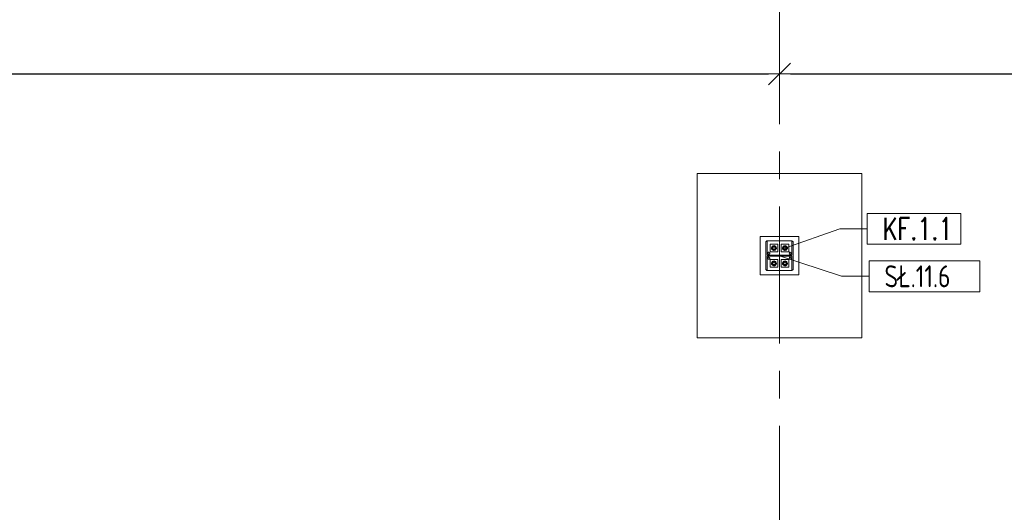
# Model space of a CAD drawing. Header units: millimetres. Extents: x 6807 to 7919, y 15387 to 15883.
# Tile 80 of 120: x 7357 to 7446, y 15679 to 15723. Entities that reach past the tile are written whole.
import ezdxf

# ---------------------------------------------------------------- set-up
doc = ezdxf.new("R2010")
doc.units = ezdxf.units.MM
doc.header["$LTSCALE"] = 10
doc.linetypes.add('MITTE', pattern=[2, 1.25, -0.25, 0.25, -0.25])
for name, color, linetype, lineweight in [('PS_DIM', 4, 'Continuous', 13), ('PS_Object', 30, 'Continuous', 13), ('PS_Pos', 1, 'Continuous', 15), ('PS_SOLID', 7, 'Continuous', 30)]:
    doc.layers.add(name, color=color, linetype=linetype, lineweight=lineweight)
doc.styles.add('simplex', font='simplex.shx', dxfattribs={"width": 0.75})
doc.dimstyles.new('1_100_PRZ', dxfattribs={"dimtxt": 2, "dimasz": 1, "dimexe": 2, "dimexo": 5, "dimgap": 1, "dimtad": 1, "dimdec": 0, "dimlfac": 100, "dimtxsty": 'simplex', "dimblk": 'dimznak', "dimcen": 2, "dimse1": 1, "dimse2": 1, "dimclrd": 256, "dimclrt": 7, "dimadec": 1, "dimazin": 0, "dimtfac": 1, "dimtdec": 0, "dimtix": 1, "dimtmove": 2, "dimatfit": 3, "dimldrblk": 'dim-grot', "dimfxl": 1, "dimarcsym": 0})

# ---------------------------------------------------------------- blocks, each defined once
blk = doc.blocks.new('dim-grot')
blk.add_hatch(color=256).paths.add_polyline_path([(0, 0), (-2, 0.5), (-2, -0.5)])
blk.add_lwpolyline([(0, 0), (-2, 0.5), (-2, -0.5), (0, 0)])
blk = doc.blocks.new('dimznak')
at = {"color": 0}
for points in [[(0, 2), (0, -2)], [(-2, 0), (2, 0)]]:
    blk.add_lwpolyline(points, dxfattribs=at)
at = {"color": 2}
blk.add_lwpolyline([(1, 1), (-1, -1)], dxfattribs=at)
blk = doc.blocks.new('*X240')
at = {"color": 1}
for p, q in [((7442.429, 15711.827, -0.807), (7433.915, 15711.827, -0.807)), ((7433.915, 15711.827, -0.807), (7433.915, 15709.027, -0.807)), ((7442.429, 15709.027, -0.807), (7442.429, 15711.827, -0.807)), ((7426.422, 15708.67, -0.807), (7431.415, 15710.427, -0.807)), ((7431.415, 15710.427, -0.807), (7433.915, 15710.427, -0.807)), ((7433.915, 15709.027, -0.807), (7442.429, 15709.027, -0.807))]:
    blk.add_line(p, q, dxfattribs=at)
at = {"color": 30, "style": 'simplex', "width": 0.75}
blk.add_text('KF.1.1', height=2, dxfattribs=at).set_placement((7435.315, 15709.427, -0.807))
blk = doc.blocks.new('*X601')
at = {"color": 1}
for p, q in [((7425.922, 15701.942, -0.807), (7431.582, 15700.064, -0.807)), ((7444.168, 15701.464, -0.807), (7434.082, 15701.464, -0.807)), ((7434.082, 15701.464, -0.807), (7434.082, 15698.664, -0.807)), ((7444.168, 15698.664, -0.807), (7444.168, 15701.464, -0.807)), ((7431.582, 15700.064, -0.807), (7434.082, 15700.064, -0.807)), ((7434.082, 15698.664, -0.807), (7444.168, 15698.664, -0.807))]:
    blk.add_line(p, q, dxfattribs=at)
at = {"color": 30, "style": 'simplex', "width": 0.75}
blk.add_text('SŁ.11.6', height=2, dxfattribs=at).set_placement((7435.482, 15699.064, -0.807))

msp = doc.modelspace()

# ---------------------------------------------------------------- linework, layer by layer
at = {"layer": 'PS_Object', "color": 5, "linetype": 'MITTE'}
msp.add_line((7425.922, 15493.934, -0.807), (7425.922, 15778.153, -0.807), dxfattribs=at)
at = {"layer": 'PS_SOLID', "color": 253, "linetype": 'Continuous', "lineweight": 5}
for p, q in [((7433.422, 15709.442, -0.807), (7418.422, 15709.442, -0.807)), ((7418.422, 15709.442, -0.807), (7418.422, 15694.442, -0.807)), ((7433.422, 15694.442, -0.807), (7433.422, 15709.442, -0.807)), ((7427.672, 15703.692, -0.807), (7424.172, 15703.692, -0.807)), ((7424.172, 15703.692, -0.807), (7424.172, 15700.192, -0.807)), ((7427.672, 15700.192, -0.807), (7427.672, 15703.692, -0.807)), ((7424.172, 15700.192, -0.807), (7427.672, 15700.192, -0.807)), ((7418.422, 15694.442, -0.807), (7433.422, 15694.442, -0.807))]:
    msp.add_line(p, q, dxfattribs=at)
at = {"layer": 'PS_SOLID', "color": 3, "linetype": 'Continuous', "lineweight": 13}
for p, q in [((7424.797, 15703.242, -0.807), (7424.672, 15703.242, -0.807)), ((7424.672, 15703.242, -0.807), (7424.672, 15700.642, -0.807)), ((7424.936, 15703.292, -0.807), (7424.752, 15703.292, -0.807)), ((7424.752, 15703.292, -0.807), (7424.752, 15703.242, -0.807)), ((7424.797, 15701.979, -0.807), (7424.797, 15703.242, -0.807)), ((7425.378, 15703.292, -0.807), (7424.936, 15703.292, -0.807)), ((7426.378, 15703.292, -0.807), (7425.378, 15703.292, -0.807)), ((7426.876, 15703.292, -0.807), (7426.378, 15703.292, -0.807)), ((7427.092, 15703.292, -0.807), (7426.876, 15703.292, -0.807)), ((7427.172, 15703.242, -0.807), (7427.047, 15703.242, -0.807)), ((7427.047, 15703.242, -0.807), (7427.047, 15701.979, -0.807)), ((7427.092, 15703.242, -0.807), (7427.092, 15703.292, -0.807)), ((7427.172, 15700.642, -0.807), (7427.172, 15703.242, -0.807)), ((7425.444, 15702.992, -0.807), (7425.072, 15702.992, -0.807)), ((7425.072, 15702.992, -0.807), (7425.072, 15702.292, -0.807)), ((7425.21, 15702.701, -0.807), (7425.202, 15702.642, -0.807)), ((7425.202, 15702.642, -0.807), (7425.21, 15702.582, -0.807)), ((7425.234, 15702.756, -0.807), (7425.21, 15702.701, -0.807)), ((7425.21, 15702.582, -0.807), (7425.234, 15702.527, -0.807)), ((7425.318, 15702.822, -0.807), (7425.214, 15702.642, -0.807)), ((7425.214, 15702.642, -0.807), (7425.318, 15702.462, -0.807)), ((7425.271, 15702.802, -0.807), (7425.234, 15702.756, -0.807)), ((7425.234, 15702.527, -0.807), (7425.271, 15702.481, -0.807)), ((7425.32, 15702.837, -0.807), (7425.271, 15702.802, -0.807)), ((7425.271, 15702.481, -0.807), (7425.32, 15702.446, -0.807)), ((7425.303, 15702.66, -0.807), (7425.302, 15702.635, -0.807)), ((7425.302, 15702.642, -0.807), (7425.302, 15702.647, -0.807)), ((7425.302, 15702.639, -0.807), (7425.302, 15702.642, -0.807)), ((7425.302, 15702.635, -0.807), (7425.305, 15702.611, -0.807)), ((7425.309, 15702.683, -0.807), (7425.303, 15702.66, -0.807)), ((7425.305, 15702.669, -0.807), (7425.306, 15702.674, -0.807)), ((7425.305, 15702.611, -0.807), (7425.314, 15702.589, -0.807)), ((7425.306, 15702.674, -0.807), (7425.308, 15702.677, -0.807)), ((7425.306, 15702.609, -0.807), (7425.306, 15702.61, -0.807)), ((7425.308, 15702.606, -0.807), (7425.306, 15702.609, -0.807)), ((7425.32, 15702.705, -0.807), (7425.309, 15702.683, -0.807)), ((7425.314, 15702.589, -0.807), (7425.327, 15702.568, -0.807)), ((7425.319, 15702.579, -0.807), (7425.317, 15702.583, -0.807)), ((7425.43, 15702.822, -0.807), (7425.318, 15702.822, -0.807)), ((7425.318, 15702.701, -0.807), (7425.319, 15702.704, -0.807)), ((7425.318, 15702.462, -0.807), (7425.525, 15702.462, -0.807)), ((7425.319, 15702.704, -0.807), (7425.319, 15702.704, -0.807)), ((7425.322, 15702.575, -0.807), (7425.319, 15702.579, -0.807)), ((7425.377, 15702.857, -0.807), (7425.32, 15702.837, -0.807)), ((7425.335, 15702.724, -0.807), (7425.32, 15702.705, -0.807)), ((7425.32, 15702.446, -0.807), (7425.377, 15702.426, -0.807)), ((7425.327, 15702.568, -0.807), (7425.343, 15702.55, -0.807)), ((7425.353, 15702.74, -0.807), (7425.335, 15702.724, -0.807)), ((7425.34, 15702.554, -0.807), (7425.336, 15702.558, -0.807)), ((7425.338, 15702.727, -0.807), (7425.34, 15702.729, -0.807)), ((7425.34, 15702.729, -0.807), (7425.344, 15702.732, -0.807)), ((7425.341, 15702.553, -0.807), (7425.34, 15702.554, -0.807)), ((7425.343, 15702.55, -0.807), (7425.363, 15702.537, -0.807)), ((7425.374, 15702.752, -0.807), (7425.353, 15702.74, -0.807)), ((7425.362, 15702.745, -0.807), (7425.366, 15702.748, -0.807)), ((7425.363, 15702.537, -0.807), (7425.386, 15702.527, -0.807)), ((7425.366, 15702.535, -0.807), (7425.365, 15702.536, -0.807)), ((7425.366, 15702.748, -0.807), (7425.37, 15702.749, -0.807)), ((7425.371, 15702.533, -0.807), (7425.366, 15702.535, -0.807)), ((7425.397, 15702.759, -0.807), (7425.374, 15702.752, -0.807)), ((7425.437, 15702.861, -0.807), (7425.377, 15702.857, -0.807)), ((7425.377, 15702.426, -0.807), (7425.437, 15702.422, -0.807)), ((7425.386, 15702.527, -0.807), (7425.409, 15702.522, -0.807)), ((7425.397, 15702.524, -0.807), (7425.393, 15702.526, -0.807)), ((7425.396, 15702.759, -0.807), (7425.397, 15702.759, -0.807)), ((7425.422, 15702.762, -0.807), (7425.397, 15702.759, -0.807)), ((7425.397, 15702.759, -0.807), (7425.397, 15702.759, -0.807)), ((7425.402, 15702.524, -0.807), (7425.397, 15702.524, -0.807)), ((7425.409, 15702.522, -0.807), (7425.434, 15702.522, -0.807)), ((7425.446, 15702.759, -0.807), (7425.422, 15702.762, -0.807)), ((7425.43, 15702.522, -0.807), (7425.425, 15702.522, -0.807)), ((7425.426, 15702.761, -0.807), (7425.43, 15702.761, -0.807)), ((7425.525, 15702.822, -0.807), (7425.43, 15702.822, -0.807)), ((7425.43, 15702.761, -0.807), (7425.435, 15702.76, -0.807)), ((7425.431, 15702.522, -0.807), (7425.43, 15702.522, -0.807)), ((7425.434, 15702.522, -0.807), (7425.457, 15702.527, -0.807)), ((7425.495, 15702.849, -0.807), (7425.437, 15702.861, -0.807)), ((7425.437, 15702.422, -0.807), (7425.495, 15702.434, -0.807)), ((7425.772, 15702.992, -0.807), (7425.444, 15702.992, -0.807)), ((7425.469, 15702.752, -0.807), (7425.446, 15702.759, -0.807)), ((7425.456, 15702.756, -0.807), (7425.462, 15702.755, -0.807)), ((7425.457, 15702.527, -0.807), (7425.48, 15702.537, -0.807)), ((7425.462, 15702.528, -0.807), (7425.46, 15702.528, -0.807)), ((7425.462, 15702.755, -0.807), (7425.464, 15702.753, -0.807)), ((7425.466, 15702.531, -0.807), (7425.462, 15702.528, -0.807)), ((7425.49, 15702.74, -0.807), (7425.469, 15702.752, -0.807)), ((7425.48, 15702.537, -0.807), (7425.5, 15702.55, -0.807)), ((7425.491, 15702.543, -0.807), (7425.487, 15702.541, -0.807)), ((7425.49, 15702.74, -0.807), (7425.491, 15702.74, -0.807)), ((7425.509, 15702.724, -0.807), (7425.49, 15702.74, -0.807)), ((7425.491, 15702.74, -0.807), (7425.492, 15702.738, -0.807)), ((7425.494, 15702.546, -0.807), (7425.491, 15702.543, -0.807)), ((7425.548, 15702.821, -0.807), (7425.495, 15702.849, -0.807)), ((7425.495, 15702.434, -0.807), (7425.548, 15702.462, -0.807)), ((7425.5, 15702.55, -0.807), (7425.516, 15702.568, -0.807)), ((7425.523, 15702.705, -0.807), (7425.509, 15702.724, -0.807)), ((7425.515, 15702.566, -0.807), (7425.511, 15702.563, -0.807)), ((7425.512, 15702.72, -0.807), (7425.515, 15702.717, -0.807)), ((7425.515, 15702.717, -0.807), (7425.517, 15702.713, -0.807)), ((7425.515, 15702.567, -0.807), (7425.515, 15702.566, -0.807)), ((7425.516, 15702.568, -0.807), (7425.529, 15702.589, -0.807)), ((7425.534, 15702.683, -0.807), (7425.523, 15702.705, -0.807)), ((7425.629, 15702.642, -0.807), (7425.525, 15702.822, -0.807)), ((7425.525, 15702.462, -0.807), (7425.629, 15702.642, -0.807)), ((7425.529, 15702.694, -0.807), (7425.532, 15702.689, -0.807)), ((7425.529, 15702.589, -0.807), (7425.538, 15702.611, -0.807)), ((7425.532, 15702.594, -0.807), (7425.53, 15702.592, -0.807)), ((7425.532, 15702.689, -0.807), (7425.532, 15702.687, -0.807)), ((7425.533, 15702.599, -0.807), (7425.532, 15702.594, -0.807)), ((7425.54, 15702.66, -0.807), (7425.534, 15702.683, -0.807)), ((7425.538, 15702.611, -0.807), (7425.541, 15702.635, -0.807)), ((7425.54, 15702.625, -0.807), (7425.539, 15702.62, -0.807)), ((7425.541, 15702.635, -0.807), (7425.54, 15702.66, -0.807)), ((7425.54, 15702.659, -0.807), (7425.54, 15702.658, -0.807)), ((7425.54, 15702.658, -0.807), (7425.54, 15702.654, -0.807)), ((7425.54, 15702.629, -0.807), (7425.54, 15702.625, -0.807)), ((7425.592, 15702.78, -0.807), (7425.548, 15702.821, -0.807)), ((7425.548, 15702.462, -0.807), (7425.592, 15702.503, -0.807)), ((7425.623, 15702.729, -0.807), (7425.592, 15702.78, -0.807)), ((7425.592, 15702.503, -0.807), (7425.623, 15702.554, -0.807)), ((7425.639, 15702.671, -0.807), (7425.623, 15702.729, -0.807)), ((7425.623, 15702.554, -0.807), (7425.639, 15702.612, -0.807)), ((7425.639, 15702.642, -0.807), (7425.639, 15702.671, -0.807)), ((7425.639, 15702.612, -0.807), (7425.639, 15702.642, -0.807)), ((7425.772, 15702.292, -0.807), (7425.772, 15702.992, -0.807)), ((7426.444, 15702.992, -0.807), (7426.072, 15702.992, -0.807)), ((7426.072, 15702.992, -0.807), (7426.072, 15702.292, -0.807)), ((7426.21, 15702.701, -0.807), (7426.202, 15702.642, -0.807)), ((7426.202, 15702.642, -0.807), (7426.21, 15702.582, -0.807)), ((7426.234, 15702.756, -0.807), (7426.21, 15702.701, -0.807)), ((7426.21, 15702.582, -0.807), (7426.234, 15702.527, -0.807)), ((7426.318, 15702.822, -0.807), (7426.214, 15702.642, -0.807)), ((7426.214, 15702.642, -0.807), (7426.318, 15702.462, -0.807)), ((7426.271, 15702.802, -0.807), (7426.234, 15702.756, -0.807)), ((7426.234, 15702.527, -0.807), (7426.271, 15702.481, -0.807)), ((7426.32, 15702.837, -0.807), (7426.271, 15702.802, -0.807)), ((7426.271, 15702.481, -0.807), (7426.32, 15702.446, -0.807)), ((7426.303, 15702.66, -0.807), (7426.302, 15702.635, -0.807)), ((7426.302, 15702.642, -0.807), (7426.302, 15702.647, -0.807)), ((7426.302, 15702.639, -0.807), (7426.302, 15702.642, -0.807)), ((7426.302, 15702.635, -0.807), (7426.305, 15702.611, -0.807)), ((7426.309, 15702.683, -0.807), (7426.303, 15702.66, -0.807)), ((7426.305, 15702.669, -0.807), (7426.306, 15702.674, -0.807)), ((7426.305, 15702.611, -0.807), (7426.314, 15702.589, -0.807)), ((7426.306, 15702.674, -0.807), (7426.308, 15702.677, -0.807)), ((7426.306, 15702.609, -0.807), (7426.306, 15702.61, -0.807)), ((7426.308, 15702.606, -0.807), (7426.306, 15702.609, -0.807)), ((7426.32, 15702.705, -0.807), (7426.309, 15702.683, -0.807)), ((7426.314, 15702.589, -0.807), (7426.327, 15702.568, -0.807)), ((7426.319, 15702.579, -0.807), (7426.317, 15702.583, -0.807)), ((7426.43, 15702.822, -0.807), (7426.318, 15702.822, -0.807)), ((7426.318, 15702.701, -0.807), (7426.319, 15702.704, -0.807)), ((7426.318, 15702.462, -0.807), (7426.525, 15702.462, -0.807)), ((7426.319, 15702.704, -0.807), (7426.319, 15702.704, -0.807)), ((7426.322, 15702.575, -0.807), (7426.319, 15702.579, -0.807)), ((7426.377, 15702.857, -0.807), (7426.32, 15702.837, -0.807)), ((7426.335, 15702.724, -0.807), (7426.32, 15702.705, -0.807)), ((7426.32, 15702.446, -0.807), (7426.377, 15702.426, -0.807)), ((7426.327, 15702.568, -0.807), (7426.343, 15702.55, -0.807)), ((7426.353, 15702.74, -0.807), (7426.335, 15702.724, -0.807)), ((7426.34, 15702.554, -0.807), (7426.336, 15702.558, -0.807)), ((7426.338, 15702.727, -0.807), (7426.34, 15702.729, -0.807)), ((7426.34, 15702.729, -0.807), (7426.344, 15702.732, -0.807)), ((7426.341, 15702.553, -0.807), (7426.34, 15702.554, -0.807)), ((7426.343, 15702.55, -0.807), (7426.363, 15702.537, -0.807)), ((7426.374, 15702.752, -0.807), (7426.353, 15702.74, -0.807)), ((7426.362, 15702.745, -0.807), (7426.366, 15702.748, -0.807)), ((7426.363, 15702.537, -0.807), (7426.386, 15702.527, -0.807)), ((7426.366, 15702.535, -0.807), (7426.365, 15702.536, -0.807)), ((7426.366, 15702.748, -0.807), (7426.37, 15702.749, -0.807)), ((7426.371, 15702.533, -0.807), (7426.366, 15702.535, -0.807)), ((7426.397, 15702.759, -0.807), (7426.374, 15702.752, -0.807)), ((7426.437, 15702.861, -0.807), (7426.377, 15702.857, -0.807)), ((7426.377, 15702.426, -0.807), (7426.437, 15702.422, -0.807)), ((7426.386, 15702.527, -0.807), (7426.409, 15702.522, -0.807)), ((7426.397, 15702.524, -0.807), (7426.393, 15702.526, -0.807)), ((7426.396, 15702.759, -0.807), (7426.397, 15702.759, -0.807)), ((7426.422, 15702.762, -0.807), (7426.397, 15702.759, -0.807)), ((7426.397, 15702.759, -0.807), (7426.397, 15702.759, -0.807)), ((7426.402, 15702.524, -0.807), (7426.397, 15702.524, -0.807)), ((7426.409, 15702.522, -0.807), (7426.434, 15702.522, -0.807)), ((7426.446, 15702.759, -0.807), (7426.422, 15702.762, -0.807)), ((7426.43, 15702.522, -0.807), (7426.425, 15702.522, -0.807)), ((7426.426, 15702.761, -0.807), (7426.43, 15702.761, -0.807)), ((7426.525, 15702.822, -0.807), (7426.43, 15702.822, -0.807)), ((7426.43, 15702.761, -0.807), (7426.435, 15702.76, -0.807)), ((7426.431, 15702.522, -0.807), (7426.43, 15702.522, -0.807)), ((7426.434, 15702.522, -0.807), (7426.457, 15702.527, -0.807)), ((7426.495, 15702.849, -0.807), (7426.437, 15702.861, -0.807)), ((7426.437, 15702.422, -0.807), (7426.495, 15702.434, -0.807)), ((7426.772, 15702.992, -0.807), (7426.444, 15702.992, -0.807)), ((7426.469, 15702.752, -0.807), (7426.446, 15702.759, -0.807)), ((7426.456, 15702.756, -0.807), (7426.462, 15702.755, -0.807)), ((7426.457, 15702.527, -0.807), (7426.48, 15702.537, -0.807)), ((7426.462, 15702.528, -0.807), (7426.46, 15702.528, -0.807)), ((7426.462, 15702.755, -0.807), (7426.464, 15702.753, -0.807)), ((7426.466, 15702.531, -0.807), (7426.462, 15702.528, -0.807)), ((7426.49, 15702.74, -0.807), (7426.469, 15702.752, -0.807)), ((7426.48, 15702.537, -0.807), (7426.5, 15702.55, -0.807)), ((7426.491, 15702.543, -0.807), (7426.487, 15702.541, -0.807)), ((7426.49, 15702.74, -0.807), (7426.491, 15702.74, -0.807)), ((7426.509, 15702.724, -0.807), (7426.49, 15702.74, -0.807)), ((7426.491, 15702.74, -0.807), (7426.492, 15702.738, -0.807)), ((7426.494, 15702.546, -0.807), (7426.491, 15702.543, -0.807)), ((7426.548, 15702.821, -0.807), (7426.495, 15702.849, -0.807)), ((7426.495, 15702.434, -0.807), (7426.548, 15702.462, -0.807)), ((7426.5, 15702.55, -0.807), (7426.516, 15702.568, -0.807)), ((7426.523, 15702.705, -0.807), (7426.509, 15702.724, -0.807)), ((7426.515, 15702.566, -0.807), (7426.511, 15702.563, -0.807)), ((7426.512, 15702.72, -0.807), (7426.515, 15702.717, -0.807)), ((7426.515, 15702.717, -0.807), (7426.517, 15702.713, -0.807)), ((7426.515, 15702.567, -0.807), (7426.515, 15702.566, -0.807)), ((7426.516, 15702.568, -0.807), (7426.529, 15702.589, -0.807)), ((7426.534, 15702.683, -0.807), (7426.523, 15702.705, -0.807)), ((7426.629, 15702.642, -0.807), (7426.525, 15702.822, -0.807)), ((7426.525, 15702.462, -0.807), (7426.629, 15702.642, -0.807)), ((7426.529, 15702.694, -0.807), (7426.532, 15702.689, -0.807)), ((7426.529, 15702.589, -0.807), (7426.538, 15702.611, -0.807)), ((7426.532, 15702.594, -0.807), (7426.53, 15702.592, -0.807)), ((7426.532, 15702.689, -0.807), (7426.532, 15702.687, -0.807)), ((7426.532, 15702.689, -0.807), (7426.532, 15702.687, -0.807)), ((7426.533, 15702.599, -0.807), (7426.532, 15702.594, -0.807)), ((7426.54, 15702.66, -0.807), (7426.534, 15702.683, -0.807)), ((7426.538, 15702.611, -0.807), (7426.541, 15702.635, -0.807)), ((7426.54, 15702.625, -0.807), (7426.539, 15702.62, -0.807)), ((7426.541, 15702.635, -0.807), (7426.54, 15702.66, -0.807)), ((7426.54, 15702.659, -0.807), (7426.54, 15702.658, -0.807)), ((7426.54, 15702.658, -0.807), (7426.54, 15702.654, -0.807)), ((7426.54, 15702.629, -0.807), (7426.54, 15702.625, -0.807)), ((7426.592, 15702.78, -0.807), (7426.548, 15702.821, -0.807)), ((7426.548, 15702.462, -0.807), (7426.592, 15702.503, -0.807)), ((7426.623, 15702.729, -0.807), (7426.592, 15702.78, -0.807)), ((7426.592, 15702.503, -0.807), (7426.623, 15702.554, -0.807)), ((7426.639, 15702.671, -0.807), (7426.623, 15702.729, -0.807)), ((7426.623, 15702.554, -0.807), (7426.639, 15702.612, -0.807)), ((7426.639, 15702.642, -0.807), (7426.639, 15702.671, -0.807)), ((7426.639, 15702.612, -0.807), (7426.639, 15702.642, -0.807)), ((7426.772, 15702.292, -0.807), (7426.772, 15702.992, -0.807)), ((7427.047, 15701.979, -0.807), (7424.797, 15701.979, -0.807)), ((7424.797, 15700.642, -0.807), (7424.797, 15701.904, -0.807)), ((7424.797, 15701.904, -0.807), (7427.047, 15701.904, -0.807)), ((7424.862, 15702.172, -0.807), (7424.883, 15702.229, -0.807)), ((7424.883, 15702.114, -0.807), (7424.862, 15702.172, -0.807)), ((7424.862, 15701.712, -0.807), (7424.883, 15701.769, -0.807)), ((7424.883, 15701.654, -0.807), (7424.862, 15701.712, -0.807)), ((7424.883, 15702.229, -0.807), (7424.936, 15702.26, -0.807)), ((7424.936, 15702.083, -0.807), (7424.883, 15702.114, -0.807)), ((7424.883, 15701.769, -0.807), (7424.936, 15701.8, -0.807)), ((7424.936, 15701.623, -0.807), (7424.883, 15701.654, -0.807)), ((7424.936, 15702.26, -0.807), (7424.997, 15702.249, -0.807)), ((7424.997, 15702.094, -0.807), (7424.936, 15702.083, -0.807)), ((7424.936, 15701.8, -0.807), (7424.997, 15701.789, -0.807)), ((7424.997, 15701.634, -0.807), (7424.936, 15701.623, -0.807)), ((7424.997, 15702.249, -0.807), (7425.036, 15702.202, -0.807)), ((7425.036, 15702.141, -0.807), (7424.997, 15702.094, -0.807)), ((7424.997, 15701.789, -0.807), (7425.036, 15701.742, -0.807)), ((7425.036, 15701.681, -0.807), (7424.997, 15701.634, -0.807)), ((7425.036, 15702.202, -0.807), (7425.036, 15702.141, -0.807)), ((7425.036, 15701.742, -0.807), (7425.036, 15701.681, -0.807)), ((7425.072, 15702.292, -0.807), (7425.772, 15702.292, -0.807)), ((7425.444, 15701.592, -0.807), (7425.072, 15701.592, -0.807)), ((7425.072, 15701.592, -0.807), (7425.072, 15700.892, -0.807)), ((7425.32, 15701.437, -0.807), (7425.271, 15701.402, -0.807)), ((7425.377, 15701.457, -0.807), (7425.32, 15701.437, -0.807)), ((7425.437, 15701.461, -0.807), (7425.377, 15701.457, -0.807)), ((7425.495, 15701.449, -0.807), (7425.437, 15701.461, -0.807)), ((7425.772, 15701.592, -0.807), (7425.444, 15701.592, -0.807)), ((7425.548, 15701.421, -0.807), (7425.495, 15701.449, -0.807)), ((7425.772, 15700.892, -0.807), (7425.772, 15701.592, -0.807)), ((7426.072, 15702.292, -0.807), (7426.772, 15702.292, -0.807)), ((7426.444, 15701.592, -0.807), (7426.072, 15701.592, -0.807)), ((7426.072, 15701.592, -0.807), (7426.072, 15700.892, -0.807)), ((7426.32, 15701.437, -0.807), (7426.271, 15701.402, -0.807)), ((7426.377, 15701.457, -0.807), (7426.32, 15701.437, -0.807)), ((7426.437, 15701.461, -0.807), (7426.377, 15701.457, -0.807)), ((7426.495, 15701.449, -0.807), (7426.437, 15701.461, -0.807)), ((7426.772, 15701.592, -0.807), (7426.444, 15701.592, -0.807)), ((7426.548, 15701.421, -0.807), (7426.495, 15701.449, -0.807)), ((7426.772, 15700.892, -0.807), (7426.772, 15701.592, -0.807)), ((7426.802, 15702.172, -0.807), (7426.823, 15702.229, -0.807)), ((7426.823, 15702.114, -0.807), (7426.802, 15702.172, -0.807)), ((7426.802, 15701.712, -0.807), (7426.823, 15701.769, -0.807)), ((7426.823, 15701.654, -0.807), (7426.802, 15701.712, -0.807)), ((7426.823, 15702.229, -0.807), (7426.876, 15702.26, -0.807)), ((7426.876, 15702.083, -0.807), (7426.823, 15702.114, -0.807)), ((7426.823, 15701.769, -0.807), (7426.876, 15701.8, -0.807)), ((7426.876, 15701.623, -0.807), (7426.823, 15701.654, -0.807)), ((7426.876, 15702.26, -0.807), (7426.937, 15702.249, -0.807)), ((7426.937, 15702.094, -0.807), (7426.876, 15702.083, -0.807)), ((7426.876, 15701.8, -0.807), (7426.937, 15701.789, -0.807)), ((7426.937, 15701.634, -0.807), (7426.876, 15701.623, -0.807)), ((7426.937, 15702.249, -0.807), (7426.976, 15702.202, -0.807)), ((7426.976, 15702.141, -0.807), (7426.937, 15702.094, -0.807)), ((7426.937, 15701.789, -0.807), (7426.976, 15701.742, -0.807)), ((7426.976, 15701.681, -0.807), (7426.937, 15701.634, -0.807)), ((7426.976, 15702.202, -0.807), (7426.976, 15702.141, -0.807)), ((7426.976, 15701.742, -0.807), (7426.976, 15701.681, -0.807)), ((7427.047, 15701.904, -0.807), (7427.047, 15700.642, -0.807)), ((7424.672, 15700.642, -0.807), (7424.797, 15700.642, -0.807)), ((7424.752, 15700.642, -0.807), (7424.752, 15700.592, -0.807)), ((7424.752, 15700.592, -0.807), (7427.092, 15700.592, -0.807)), ((7425.072, 15700.892, -0.807), (7425.772, 15700.892, -0.807)), ((7425.21, 15701.301, -0.807), (7425.202, 15701.242, -0.807)), ((7425.202, 15701.242, -0.807), (7425.21, 15701.182, -0.807)), ((7425.234, 15701.356, -0.807), (7425.21, 15701.301, -0.807)), ((7425.21, 15701.182, -0.807), (7425.234, 15701.127, -0.807)), ((7425.318, 15701.422, -0.807), (7425.214, 15701.242, -0.807)), ((7425.214, 15701.242, -0.807), (7425.318, 15701.062, -0.807)), ((7425.271, 15701.402, -0.807), (7425.234, 15701.356, -0.807)), ((7425.234, 15701.127, -0.807), (7425.271, 15701.081, -0.807)), ((7425.271, 15701.081, -0.807), (7425.32, 15701.046, -0.807)), ((7425.303, 15701.26, -0.807), (7425.302, 15701.235, -0.807)), ((7425.302, 15701.242, -0.807), (7425.302, 15701.247, -0.807)), ((7425.302, 15701.239, -0.807), (7425.302, 15701.242, -0.807)), ((7425.302, 15701.235, -0.807), (7425.305, 15701.211, -0.807)), ((7425.309, 15701.283, -0.807), (7425.303, 15701.26, -0.807)), ((7425.305, 15701.269, -0.807), (7425.306, 15701.274, -0.807)), ((7425.305, 15701.211, -0.807), (7425.314, 15701.189, -0.807)), ((7425.306, 15701.274, -0.807), (7425.308, 15701.277, -0.807)), ((7425.306, 15701.209, -0.807), (7425.306, 15701.21, -0.807)), ((7425.308, 15701.206, -0.807), (7425.306, 15701.209, -0.807)), ((7425.32, 15701.305, -0.807), (7425.309, 15701.283, -0.807)), ((7425.314, 15701.189, -0.807), (7425.327, 15701.168, -0.807)), ((7425.319, 15701.179, -0.807), (7425.317, 15701.183, -0.807)), ((7425.43, 15701.422, -0.807), (7425.318, 15701.422, -0.807)), ((7425.318, 15701.301, -0.807), (7425.319, 15701.304, -0.807)), ((7425.318, 15701.062, -0.807), (7425.525, 15701.062, -0.807)), ((7425.319, 15701.304, -0.807), (7425.319, 15701.304, -0.807)), ((7425.322, 15701.175, -0.807), (7425.319, 15701.179, -0.807)), ((7425.335, 15701.324, -0.807), (7425.32, 15701.305, -0.807)), ((7425.32, 15701.046, -0.807), (7425.377, 15701.026, -0.807)), ((7425.327, 15701.168, -0.807), (7425.343, 15701.15, -0.807)), ((7425.353, 15701.34, -0.807), (7425.335, 15701.324, -0.807)), ((7425.34, 15701.154, -0.807), (7425.336, 15701.158, -0.807)), ((7425.338, 15701.327, -0.807), (7425.34, 15701.329, -0.807)), ((7425.34, 15701.329, -0.807), (7425.344, 15701.332, -0.807)), ((7425.341, 15701.153, -0.807), (7425.34, 15701.154, -0.807)), ((7425.343, 15701.15, -0.807), (7425.363, 15701.137, -0.807)), ((7425.374, 15701.352, -0.807), (7425.353, 15701.34, -0.807)), ((7425.362, 15701.345, -0.807), (7425.366, 15701.348, -0.807)), ((7425.363, 15701.137, -0.807), (7425.386, 15701.127, -0.807)), ((7425.366, 15701.135, -0.807), (7425.365, 15701.136, -0.807)), ((7425.366, 15701.348, -0.807), (7425.37, 15701.349, -0.807)), ((7425.371, 15701.133, -0.807), (7425.366, 15701.135, -0.807)), ((7425.397, 15701.359, -0.807), (7425.374, 15701.352, -0.807)), ((7425.377, 15701.026, -0.807), (7425.437, 15701.022, -0.807)), ((7425.386, 15701.127, -0.807), (7425.409, 15701.122, -0.807)), ((7425.397, 15701.124, -0.807), (7425.393, 15701.126, -0.807)), ((7425.396, 15701.359, -0.807), (7425.397, 15701.359, -0.807)), ((7425.422, 15701.362, -0.807), (7425.397, 15701.359, -0.807)), ((7425.397, 15701.359, -0.807), (7425.397, 15701.359, -0.807)), ((7425.402, 15701.124, -0.807), (7425.397, 15701.124, -0.807)), ((7425.409, 15701.122, -0.807), (7425.434, 15701.122, -0.807)), ((7425.446, 15701.359, -0.807), (7425.422, 15701.362, -0.807)), ((7425.43, 15701.122, -0.807), (7425.425, 15701.122, -0.807)), ((7425.426, 15701.361, -0.807), (7425.43, 15701.361, -0.807)), ((7425.525, 15701.422, -0.807), (7425.43, 15701.422, -0.807)), ((7425.43, 15701.361, -0.807), (7425.435, 15701.36, -0.807)), ((7425.431, 15701.122, -0.807), (7425.43, 15701.122, -0.807)), ((7425.434, 15701.122, -0.807), (7425.457, 15701.127, -0.807)), ((7425.437, 15701.022, -0.807), (7425.495, 15701.034, -0.807)), ((7425.469, 15701.352, -0.807), (7425.446, 15701.359, -0.807)), ((7425.456, 15701.356, -0.807), (7425.462, 15701.355, -0.807)), ((7425.457, 15701.127, -0.807), (7425.48, 15701.137, -0.807)), ((7425.462, 15701.128, -0.807), (7425.46, 15701.128, -0.807)), ((7425.462, 15701.355, -0.807), (7425.464, 15701.353, -0.807)), ((7425.466, 15701.131, -0.807), (7425.462, 15701.128, -0.807)), ((7425.49, 15701.34, -0.807), (7425.469, 15701.352, -0.807)), ((7425.48, 15701.137, -0.807), (7425.5, 15701.15, -0.807)), ((7425.491, 15701.143, -0.807), (7425.487, 15701.141, -0.807)), ((7425.49, 15701.34, -0.807), (7425.491, 15701.34, -0.807)), ((7425.509, 15701.324, -0.807), (7425.49, 15701.34, -0.807)), ((7425.491, 15701.34, -0.807), (7425.492, 15701.338, -0.807)), ((7425.494, 15701.146, -0.807), (7425.491, 15701.143, -0.807)), ((7425.495, 15701.034, -0.807), (7425.548, 15701.062, -0.807)), ((7425.5, 15701.15, -0.807), (7425.516, 15701.168, -0.807)), ((7425.523, 15701.305, -0.807), (7425.509, 15701.324, -0.807)), ((7425.515, 15701.166, -0.807), (7425.511, 15701.163, -0.807)), ((7425.512, 15701.32, -0.807), (7425.515, 15701.317, -0.807)), ((7425.515, 15701.317, -0.807), (7425.517, 15701.313, -0.807)), ((7425.515, 15701.167, -0.807), (7425.515, 15701.166, -0.807)), ((7425.516, 15701.168, -0.807), (7425.529, 15701.189, -0.807)), ((7425.534, 15701.283, -0.807), (7425.523, 15701.305, -0.807)), ((7425.629, 15701.242, -0.807), (7425.525, 15701.422, -0.807)), ((7425.525, 15701.062, -0.807), (7425.629, 15701.242, -0.807)), ((7425.529, 15701.294, -0.807), (7425.532, 15701.289, -0.807)), ((7425.529, 15701.189, -0.807), (7425.538, 15701.211, -0.807)), ((7425.532, 15701.194, -0.807), (7425.53, 15701.192, -0.807)), ((7425.532, 15701.289, -0.807), (7425.532, 15701.287, -0.807)), ((7425.532, 15701.289, -0.807), (7425.532, 15701.287, -0.807)), ((7425.533, 15701.199, -0.807), (7425.532, 15701.194, -0.807)), ((7425.54, 15701.26, -0.807), (7425.534, 15701.283, -0.807)), ((7425.538, 15701.211, -0.807), (7425.541, 15701.235, -0.807)), ((7425.54, 15701.225, -0.807), (7425.539, 15701.22, -0.807)), ((7425.541, 15701.235, -0.807), (7425.54, 15701.26, -0.807)), ((7425.54, 15701.259, -0.807), (7425.54, 15701.258, -0.807)), ((7425.54, 15701.258, -0.807), (7425.54, 15701.254, -0.807)), ((7425.54, 15701.229, -0.807), (7425.54, 15701.225, -0.807)), ((7425.592, 15701.38, -0.807), (7425.548, 15701.421, -0.807)), ((7425.548, 15701.062, -0.807), (7425.592, 15701.103, -0.807)), ((7425.623, 15701.329, -0.807), (7425.592, 15701.38, -0.807)), ((7425.592, 15701.103, -0.807), (7425.623, 15701.154, -0.807)), ((7425.639, 15701.271, -0.807), (7425.623, 15701.329, -0.807)), ((7425.623, 15701.154, -0.807), (7425.639, 15701.212, -0.807)), ((7425.639, 15701.242, -0.807), (7425.639, 15701.271, -0.807)), ((7425.639, 15701.212, -0.807), (7425.639, 15701.242, -0.807)), ((7426.072, 15700.892, -0.807), (7426.772, 15700.892, -0.807)), ((7426.21, 15701.301, -0.807), (7426.202, 15701.242, -0.807)), ((7426.202, 15701.242, -0.807), (7426.21, 15701.182, -0.807)), ((7426.234, 15701.356, -0.807), (7426.21, 15701.301, -0.807)), ((7426.21, 15701.182, -0.807), (7426.234, 15701.127, -0.807)), ((7426.318, 15701.422, -0.807), (7426.214, 15701.242, -0.807)), ((7426.214, 15701.242, -0.807), (7426.318, 15701.062, -0.807)), ((7426.271, 15701.402, -0.807), (7426.234, 15701.356, -0.807)), ((7426.234, 15701.127, -0.807), (7426.271, 15701.081, -0.807)), ((7426.271, 15701.081, -0.807), (7426.32, 15701.046, -0.807)), ((7426.303, 15701.26, -0.807), (7426.302, 15701.235, -0.807)), ((7426.302, 15701.242, -0.807), (7426.302, 15701.247, -0.807)), ((7426.302, 15701.239, -0.807), (7426.302, 15701.242, -0.807)), ((7426.302, 15701.235, -0.807), (7426.305, 15701.211, -0.807)), ((7426.309, 15701.283, -0.807), (7426.303, 15701.26, -0.807)), ((7426.305, 15701.269, -0.807), (7426.306, 15701.274, -0.807)), ((7426.305, 15701.211, -0.807), (7426.314, 15701.189, -0.807)), ((7426.306, 15701.274, -0.807), (7426.308, 15701.277, -0.807)), ((7426.306, 15701.209, -0.807), (7426.306, 15701.21, -0.807)), ((7426.308, 15701.206, -0.807), (7426.306, 15701.209, -0.807)), ((7426.32, 15701.305, -0.807), (7426.309, 15701.283, -0.807)), ((7426.314, 15701.189, -0.807), (7426.327, 15701.168, -0.807)), ((7426.319, 15701.179, -0.807), (7426.317, 15701.183, -0.807)), ((7426.43, 15701.422, -0.807), (7426.318, 15701.422, -0.807)), ((7426.318, 15701.301, -0.807), (7426.319, 15701.304, -0.807)), ((7426.318, 15701.062, -0.807), (7426.525, 15701.062, -0.807)), ((7426.319, 15701.304, -0.807), (7426.319, 15701.304, -0.807)), ((7426.322, 15701.175, -0.807), (7426.319, 15701.179, -0.807)), ((7426.335, 15701.324, -0.807), (7426.32, 15701.305, -0.807)), ((7426.32, 15701.046, -0.807), (7426.377, 15701.026, -0.807)), ((7426.327, 15701.168, -0.807), (7426.343, 15701.15, -0.807)), ((7426.353, 15701.34, -0.807), (7426.335, 15701.324, -0.807)), ((7426.34, 15701.154, -0.807), (7426.336, 15701.158, -0.807)), ((7426.338, 15701.327, -0.807), (7426.34, 15701.329, -0.807)), ((7426.34, 15701.329, -0.807), (7426.344, 15701.332, -0.807)), ((7426.341, 15701.153, -0.807), (7426.34, 15701.154, -0.807)), ((7426.343, 15701.15, -0.807), (7426.363, 15701.137, -0.807)), ((7426.374, 15701.352, -0.807), (7426.353, 15701.34, -0.807)), ((7426.362, 15701.345, -0.807), (7426.366, 15701.348, -0.807)), ((7426.363, 15701.137, -0.807), (7426.386, 15701.127, -0.807)), ((7426.366, 15701.135, -0.807), (7426.365, 15701.136, -0.807)), ((7426.366, 15701.348, -0.807), (7426.37, 15701.349, -0.807)), ((7426.371, 15701.133, -0.807), (7426.366, 15701.135, -0.807)), ((7426.397, 15701.359, -0.807), (7426.374, 15701.352, -0.807)), ((7426.377, 15701.026, -0.807), (7426.437, 15701.022, -0.807)), ((7426.386, 15701.127, -0.807), (7426.409, 15701.122, -0.807)), ((7426.397, 15701.124, -0.807), (7426.393, 15701.126, -0.807)), ((7426.396, 15701.359, -0.807), (7426.397, 15701.359, -0.807)), ((7426.422, 15701.362, -0.807), (7426.397, 15701.359, -0.807)), ((7426.397, 15701.359, -0.807), (7426.397, 15701.359, -0.807)), ((7426.402, 15701.124, -0.807), (7426.397, 15701.124, -0.807)), ((7426.409, 15701.122, -0.807), (7426.434, 15701.122, -0.807)), ((7426.446, 15701.359, -0.807), (7426.422, 15701.362, -0.807)), ((7426.43, 15701.122, -0.807), (7426.425, 15701.122, -0.807)), ((7426.426, 15701.361, -0.807), (7426.43, 15701.361, -0.807)), ((7426.525, 15701.422, -0.807), (7426.43, 15701.422, -0.807)), ((7426.43, 15701.361, -0.807), (7426.435, 15701.36, -0.807)), ((7426.431, 15701.122, -0.807), (7426.43, 15701.122, -0.807)), ((7426.434, 15701.122, -0.807), (7426.457, 15701.127, -0.807)), ((7426.437, 15701.022, -0.807), (7426.495, 15701.034, -0.807)), ((7426.469, 15701.352, -0.807), (7426.446, 15701.359, -0.807)), ((7426.456, 15701.356, -0.807), (7426.462, 15701.355, -0.807)), ((7426.457, 15701.127, -0.807), (7426.48, 15701.137, -0.807)), ((7426.462, 15701.128, -0.807), (7426.46, 15701.128, -0.807)), ((7426.462, 15701.355, -0.807), (7426.464, 15701.353, -0.807)), ((7426.466, 15701.131, -0.807), (7426.462, 15701.128, -0.807)), ((7426.49, 15701.34, -0.807), (7426.469, 15701.352, -0.807)), ((7426.48, 15701.137, -0.807), (7426.5, 15701.15, -0.807)), ((7426.491, 15701.143, -0.807), (7426.487, 15701.141, -0.807)), ((7426.49, 15701.34, -0.807), (7426.491, 15701.34, -0.807)), ((7426.509, 15701.324, -0.807), (7426.49, 15701.34, -0.807)), ((7426.491, 15701.34, -0.807), (7426.492, 15701.338, -0.807)), ((7426.494, 15701.146, -0.807), (7426.491, 15701.143, -0.807)), ((7426.495, 15701.034, -0.807), (7426.548, 15701.062, -0.807)), ((7426.5, 15701.15, -0.807), (7426.516, 15701.168, -0.807)), ((7426.523, 15701.305, -0.807), (7426.509, 15701.324, -0.807)), ((7426.515, 15701.166, -0.807), (7426.511, 15701.163, -0.807)), ((7426.512, 15701.32, -0.807), (7426.515, 15701.317, -0.807)), ((7426.515, 15701.317, -0.807), (7426.517, 15701.313, -0.807)), ((7426.515, 15701.167, -0.807), (7426.515, 15701.166, -0.807)), ((7426.516, 15701.168, -0.807), (7426.529, 15701.189, -0.807)), ((7426.534, 15701.283, -0.807), (7426.523, 15701.305, -0.807)), ((7426.629, 15701.242, -0.807), (7426.525, 15701.422, -0.807)), ((7426.525, 15701.062, -0.807), (7426.629, 15701.242, -0.807)), ((7426.529, 15701.294, -0.807), (7426.532, 15701.289, -0.807)), ((7426.529, 15701.189, -0.807), (7426.538, 15701.211, -0.807)), ((7426.532, 15701.194, -0.807), (7426.53, 15701.192, -0.807)), ((7426.532, 15701.289, -0.807), (7426.532, 15701.287, -0.807)), ((7426.533, 15701.199, -0.807), (7426.532, 15701.194, -0.807)), ((7426.54, 15701.26, -0.807), (7426.534, 15701.283, -0.807)), ((7426.538, 15701.211, -0.807), (7426.541, 15701.235, -0.807)), ((7426.54, 15701.225, -0.807), (7426.539, 15701.22, -0.807)), ((7426.541, 15701.235, -0.807), (7426.54, 15701.26, -0.807)), ((7426.54, 15701.259, -0.807), (7426.54, 15701.258, -0.807)), ((7426.54, 15701.258, -0.807), (7426.54, 15701.254, -0.807)), ((7426.54, 15701.229, -0.807), (7426.54, 15701.225, -0.807)), ((7426.592, 15701.38, -0.807), (7426.548, 15701.421, -0.807)), ((7426.548, 15701.062, -0.807), (7426.592, 15701.103, -0.807)), ((7426.623, 15701.329, -0.807), (7426.592, 15701.38, -0.807)), ((7426.592, 15701.103, -0.807), (7426.623, 15701.154, -0.807)), ((7426.639, 15701.271, -0.807), (7426.623, 15701.329, -0.807)), ((7426.623, 15701.154, -0.807), (7426.639, 15701.212, -0.807)), ((7426.639, 15701.242, -0.807), (7426.639, 15701.271, -0.807)), ((7426.639, 15701.212, -0.807), (7426.639, 15701.242, -0.807)), ((7427.047, 15700.642, -0.807), (7427.172, 15700.642, -0.807)), ((7427.092, 15700.592, -0.807), (7427.092, 15700.642, -0.807))]:
    msp.add_line(p, q, dxfattribs=at)
for centre in [(7424.952, 15702.172, -0.807), (7424.952, 15701.712, -0.807), (7426.892, 15702.172, -0.807), (7426.892, 15701.712, -0.807)]:
    msp.add_circle(centre, 0.09, dxfattribs=at)

# ---------------------------------------------------------------- block references
at = {"layer": 'PS_Pos'}
for name, p in [('*X240', (0, -6.028)), ('*X601', (0, 0))]:
    msp.add_blockref(name, p, dxfattribs=at)

# ---------------------------------------------------------------- dimensions: what is measured, and where the dimension line sits
at = {"layer": 'PS_DIM'}
for base, p1, p2 in [((7425.922, 15718.507), (7225.922, 15707.316, -0.807), (7425.922, 15707.316, -0.807)), ((7624.422, 15718.507), (7425.922, 15707.316, -0.807), (7624.422, 15703.707, -0.807))]:
    msp.add_linear_dim(base=base, p1=p1, p2=p2, dimstyle='1_100_PRZ', dxfattribs=at).render()

doc.saveas('drawing.dxf')
